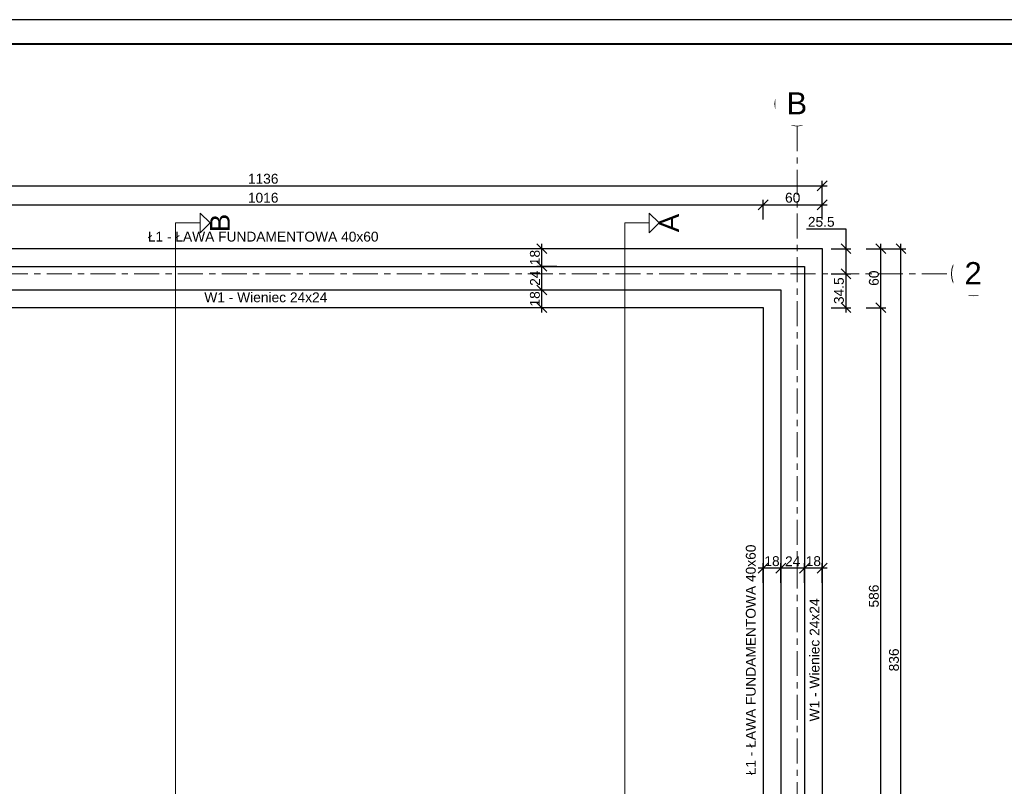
# Model space of a CAD drawing. Header units: centimetres. Extents: x 30569 to 37228, y -36705 to -28476.
# Tile 28 of 29: x 31261 to 32261, y -29255 to -28476. Entities that reach past the tile are written whole.
import ezdxf
from ezdxf.enums import TextEntityAlignment as Align

# ---------------------------------------------------------------- set-up
doc = ezdxf.new("R2010")
doc.units = ezdxf.units.CM
doc.linetypes.add('Linia siatki', pattern=[2.2225, 1.27, -0.3175, 0.3175, -0.3175])
for name, color, linetype in [('A4', 3, 'Continuous'), ('cienka', 1, 'Continuous'), ('konstrukcja', 2, 'Continuous'), ('opis', 1, 'Continuous'), ('Wymiary', 1, 'Continuous')]:
    doc.layers.add(name, color=color, linetype=linetype)
for name, color, linetype, lineweight in [('ramka', 3, 'Continuous', 40), ('S-GRID', 7, 'Continuous', 5), ('S-GRID-IDEN', 7, 'Continuous', 5)]:
    doc.layers.add(name, color=color, linetype=linetype, lineweight=lineweight)
doc.styles.add('Arial_2', font='arial.ttf', dxfattribs={"height": 22.5})
doc.styles.add('Arial_PMR', font='arial.ttf')
doc.styles.get("Standard").update_dxf_attribs({"font": 'arial.ttf'})
doc.dimstyles.new('wymiar', dxfattribs={"dimtxt": 10, "dimasz": 10, "dimexe": 5, "dimexo": 5, "dimgap": 2, "dimtad": 1, "dimtoh": 1, "dimdec": 0, "dimzin": 0, "dimdsep": 46, "dimtxsty": 'Standard', "dimblk": 'OBLIQUE', "dimcen": 0.09, "dimdle": 5, "dimadec": 1, "dimazin": 0, "dimtfac": 1, "dimtdec": 4, "dimtofl": 0, "dimtmove": 0, "dimatfit": 3, "dimfxl": 15, "dimfxlon": 1, "dimtolj": 1, "dimtzin": 0, "dimarcsym": 0})

# ---------------------------------------------------------------- blocks, each defined once
blk = doc.blocks.new('_OBLIQUE')
at = {"color": 0, "linetype": 'ByBlock'}
blk.add_line((-0.5, -0.5), (0.5, 0.5), dxfattribs=at)
blk = doc.blocks.new('*D24')
at = {"layer": 'Defpoints', "color": 0, "transparency": 16777216}
for p in [(32075.9, -28644.4), (30940, -28708.3), (32075.9, -28708.3)]:
    blk.add_point(p, dxfattribs=at)
at = {"layer": 'Wymiary', "color": 0, "lineweight": -2, "transparency": 16777216}
for p, q in [((30940, -28659.4), (30940, -28639.4)), ((32075.9, -28659.4), (32075.9, -28639.4)), ((30935, -28644.4), (32080.9, -28644.4))]:
    blk.add_line(p, q, dxfattribs=at)
at = {"layer": 'Wymiary', "color": 0, "linetype": 'ByBlock', "lineweight": -2, "transparency": 16777216, "xscale": 10, "yscale": 10, "zscale": 10, "rotation": 180}
blk.add_blockref('_OBLIQUE', (30940, -28644.4), dxfattribs=at)
at = {"layer": 'Wymiary', "color": 0, "linetype": 'ByBlock', "lineweight": -2, "transparency": 16777216, "xscale": 10, "yscale": 10, "zscale": 10}
blk.add_blockref('_OBLIQUE', (32075.9, -28644.4), dxfattribs=at)
at = {"layer": 'Wymiary', "color": 0, "transparency": 16777216, "insert": (31507.9, -28637.3), "char_height": 10, "attachment_point": 5}
blk.add_mtext('\\A1;1136', dxfattribs=at)
blk = doc.blocks.new('*D26')
at = {"layer": 'Defpoints', "color": 0, "transparency": 16777216}
for p in [(32015.9, -28663.7), (31000, -28768.3), (32015.9, -28768.3)]:
    blk.add_point(p, dxfattribs=at)
at = {"layer": 'Wymiary', "color": 0, "lineweight": -2, "transparency": 16777216}
for p, q in [((31000, -28678.7), (31000, -28658.7)), ((32015.9, -28678.7), (32015.9, -28658.7)), ((30995, -28663.7), (32020.9, -28663.7))]:
    blk.add_line(p, q, dxfattribs=at)
at = {"layer": 'Wymiary', "color": 0, "linetype": 'ByBlock', "lineweight": -2, "transparency": 16777216, "xscale": 10, "yscale": 10, "zscale": 10, "rotation": 180}
blk.add_blockref('_OBLIQUE', (31000, -28663.7), dxfattribs=at)
at = {"layer": 'Wymiary', "color": 0, "linetype": 'ByBlock', "lineweight": -2, "transparency": 16777216, "xscale": 10, "yscale": 10, "zscale": 10}
blk.add_blockref('_OBLIQUE', (32015.9, -28663.7), dxfattribs=at)
at = {"layer": 'Wymiary', "color": 0, "transparency": 16777216, "insert": (31507.9, -28656.6), "char_height": 10, "attachment_point": 5}
blk.add_mtext('\\A1;1016', dxfattribs=at)
blk = doc.blocks.new('*D27')
at = {"layer": 'Defpoints', "color": 0, "transparency": 16777216}
for p in [(32075.9, -28663.7), (32075.9, -28708.3), (32015.9, -28768.3)]:
    blk.add_point(p, dxfattribs=at)
at = {"layer": 'Wymiary', "color": 0, "lineweight": -2, "transparency": 16777216}
for p, q in [((32015.9, -28678.7), (32015.9, -28658.7)), ((32075.9, -28678.7), (32075.9, -28658.7)), ((32010.9, -28663.7), (32080.9, -28663.7))]:
    blk.add_line(p, q, dxfattribs=at)
at = {"layer": 'Wymiary', "color": 0, "linetype": 'ByBlock', "lineweight": -2, "transparency": 16777216, "xscale": 10, "yscale": 10, "zscale": 10, "rotation": 180}
blk.add_blockref('_OBLIQUE', (32015.9, -28663.7), dxfattribs=at)
at = {"layer": 'Wymiary', "color": 0, "linetype": 'ByBlock', "lineweight": -2, "transparency": 16777216, "xscale": 10, "yscale": 10, "zscale": 10}
blk.add_blockref('_OBLIQUE', (32075.9, -28663.7), dxfattribs=at)
at = {"layer": 'Wymiary', "color": 0, "transparency": 16777216, "insert": (32045.9, -28656.6), "char_height": 10, "attachment_point": 5}
blk.add_mtext('\\A1;60', dxfattribs=at)
blk = doc.blocks.new('*D28')
at = {"layer": 'Defpoints', "color": 0, "transparency": 16777216}
for p in [(32075.9, -28708.3), (32155.9, -28708.3), (32075.9, -29544.2)]:
    blk.add_point(p, dxfattribs=at)
at = {"layer": 'Wymiary', "color": 0, "lineweight": -2, "transparency": 16777216}
for p, q in [((32140.9, -28708.3), (32160.9, -28708.3)), ((32155.9, -29549.2), (32155.9, -28703.3)), ((32140.9, -29544.2), (32160.9, -29544.2))]:
    blk.add_line(p, q, dxfattribs=at)
at = {"layer": 'Wymiary', "color": 0, "linetype": 'ByBlock', "lineweight": -2, "transparency": 16777216, "xscale": 10, "yscale": 10, "zscale": 10}
for p, rotation in [((32155.9, -28708.3), 90), ((32155.9, -29544.2), 270)]:
    blk.add_blockref('_OBLIQUE', p, dxfattribs=dict(at, rotation=rotation))
at = {"layer": 'Wymiary', "color": 0, "transparency": 16777216, "insert": (32148.8, -29126.2), "char_height": 10, "attachment_point": 5, "rotation": 90}
blk.add_mtext('\\A1;836', dxfattribs=at)
blk = doc.blocks.new('*D32')
at = {"layer": 'Defpoints', "color": 0, "transparency": 16777216}
for p in [(32015.9, -28768.3), (32135.5, -28768.3), (31628.3, -29354.3)]:
    blk.add_point(p, dxfattribs=at)
at = {"layer": 'Wymiary', "color": 0, "lineweight": -2, "transparency": 16777216}
for p, q in [((32120.5, -28768.3), (32140.5, -28768.3)), ((32135.5, -29359.3), (32135.5, -28763.3)), ((32120.5, -29354.3), (32140.5, -29354.3))]:
    blk.add_line(p, q, dxfattribs=at)
at = {"layer": 'Wymiary', "color": 0, "linetype": 'ByBlock', "lineweight": -2, "transparency": 16777216, "xscale": 10, "yscale": 10, "zscale": 10}
for p, rotation in [((32135.5, -28768.3), 90), ((32135.5, -29354.3), 270)]:
    blk.add_blockref('_OBLIQUE', p, dxfattribs=dict(at, rotation=rotation))
at = {"layer": 'Wymiary', "color": 0, "transparency": 16777216, "insert": (32128.4, -29061.3), "char_height": 10, "attachment_point": 5, "rotation": 90}
blk.add_mtext('\\A1;586', dxfattribs=at)
blk = doc.blocks.new('*D33')
at = {"layer": 'Defpoints', "color": 0, "transparency": 16777216}
for p in [(32075.9, -28708.3), (32135.5, -28708.3), (32015.9, -28768.3)]:
    blk.add_point(p, dxfattribs=at)
at = {"layer": 'Wymiary', "color": 0, "lineweight": -2, "transparency": 16777216}
for p, q in [((32120.5, -28708.3), (32140.5, -28708.3)), ((32135.5, -28773.3), (32135.5, -28703.3)), ((32120.5, -28768.3), (32140.5, -28768.3))]:
    blk.add_line(p, q, dxfattribs=at)
at = {"layer": 'Wymiary', "color": 0, "linetype": 'ByBlock', "lineweight": -2, "transparency": 16777216, "xscale": 10, "yscale": 10, "zscale": 10}
for p, rotation in [((32135.5, -28708.3), 90), ((32135.5, -28768.3), 270)]:
    blk.add_blockref('_OBLIQUE', p, dxfattribs=dict(at, rotation=rotation))
at = {"layer": 'Wymiary', "color": 0, "transparency": 16777216, "insert": (32128.4, -28738.3), "char_height": 10, "attachment_point": 5, "rotation": 90}
blk.add_mtext('\\A1;60', dxfattribs=at)
blk = doc.blocks.new('Siatka - M_Symbol siatki - okrąg mniejszy-7853319-__-00_00 Przyziemie PB')
at = {"layer": 'S-GRID-IDEN'}
blk.add_circle((0, 0), 0.45, dxfattribs=at)
blk = doc.blocks.new('G$C6D5DEF1F')
at = {"layer": 'S-GRID-IDEN', "xscale": 49.99999999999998, "yscale": 49.99999999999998, "zscale": 49.99999999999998}
for p, rotation in [((1318.1, 1181.1), 180), ((1497.3, 1008.6), 269.9999999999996)]:
    blk.add_blockref('Siatka - M_Symbol siatki - okrąg mniejszy-7853319-__-00_00 Przyziemie PB', p, dxfattribs=dict(at, rotation=rotation))
at = {"layer": 'S-GRID-IDEN', "char_height": 22.5, "attachment_point": 1, "style": 'Arial_2', "bg_fill": 2}
for s, insert, width in [('\\fArial|b0|i0|c238|p34|;B', (1307.3, 1193), 25.654), ('\\fArial|b0|i0|c238|p34|;2', (1488.2, 1020.4), 21.245)]:
    blk.add_mtext(s, dxfattribs=dict(at, insert=insert, width=width))
at = {"layer": 'S-GRID', "color": 9, "linetype": 'Linia siatki', "ltscale": 20, "true_color": 0xc0c0c0}
for p, q in [((1318.1, 1158.6), (1318.1, 45)), ((66.7, 1008.6), (1474.8, 1008.6))]:
    blk.add_line(p, q, dxfattribs=at)
blk = doc.blocks.new('*D39')
at = {"layer": 'Defpoints', "color": 0, "transparency": 16777216}
for p in [(31791.1, -28750.3), (31822.1, -28750.3), (31822.1, -28768.3)]:
    blk.add_point(p, dxfattribs=at)
at = {"layer": 'Wymiary', "color": 0, "lineweight": -2, "transparency": 16777216}
for p, q in [((31806.1, -28750.3), (31786.1, -28750.3)), ((31791.1, -28773.3), (31791.1, -28745.3)), ((31806.1, -28768.3), (31786.1, -28768.3))]:
    blk.add_line(p, q, dxfattribs=at)
at = {"layer": 'Wymiary', "color": 0, "linetype": 'ByBlock', "lineweight": -2, "transparency": 16777216, "xscale": 10, "yscale": 10, "zscale": 10}
for p, rotation in [((31791.1, -28750.3), 90), ((31791.1, -28768.3), 270)]:
    blk.add_blockref('_OBLIQUE', p, dxfattribs=dict(at, rotation=rotation))
at = {"layer": 'Wymiary', "color": 0, "transparency": 16777216, "insert": (31784, -28759.3), "char_height": 10, "attachment_point": 5, "rotation": 90}
blk.add_mtext('\\A1;18', dxfattribs=at)
blk = doc.blocks.new('*D40')
at = {"layer": 'Defpoints', "color": 0, "transparency": 16777216}
for p in [(31791.1, -28726.3), (31822.1, -28726.3), (31822.1, -28750.3)]:
    blk.add_point(p, dxfattribs=at)
at = {"layer": 'Wymiary', "color": 0, "lineweight": -2, "transparency": 16777216}
for p, q in [((31806.1, -28726.3), (31786.1, -28726.3)), ((31791.1, -28755.3), (31791.1, -28721.3)), ((31806.1, -28750.3), (31786.1, -28750.3))]:
    blk.add_line(p, q, dxfattribs=at)
at = {"layer": 'Wymiary', "color": 0, "linetype": 'ByBlock', "lineweight": -2, "transparency": 16777216, "xscale": 10, "yscale": 10, "zscale": 10}
for p, rotation in [((31791.1, -28726.3), 90), ((31791.1, -28750.3), 270)]:
    blk.add_blockref('_OBLIQUE', p, dxfattribs=dict(at, rotation=rotation))
at = {"layer": 'Wymiary', "color": 0, "transparency": 16777216, "insert": (31784.1, -28738.3), "char_height": 10, "attachment_point": 5, "rotation": 90}
blk.add_mtext('\\A1;24', dxfattribs=at)
blk = doc.blocks.new('*D41')
at = {"layer": 'Defpoints', "color": 0, "transparency": 16777216}
for p in [(31791.1, -28708.3), (31822.1, -28708.3), (31822.1, -28726.3)]:
    blk.add_point(p, dxfattribs=at)
at = {"layer": 'Wymiary', "color": 0, "lineweight": -2, "transparency": 16777216}
for p, q in [((31806.1, -28708.3), (31786.1, -28708.3)), ((31791.1, -28731.3), (31791.1, -28703.3)), ((31806.1, -28726.3), (31786.1, -28726.3))]:
    blk.add_line(p, q, dxfattribs=at)
at = {"layer": 'Wymiary', "color": 0, "linetype": 'ByBlock', "lineweight": -2, "transparency": 16777216, "xscale": 10, "yscale": 10, "zscale": 10}
for p, rotation in [((31791.1, -28708.3), 90), ((31791.1, -28726.3), 270)]:
    blk.add_blockref('_OBLIQUE', p, dxfattribs=dict(at, rotation=rotation))
at = {"layer": 'Wymiary', "color": 0, "transparency": 16777216, "insert": (31784, -28717.3), "char_height": 10, "attachment_point": 5, "rotation": 90}
blk.add_mtext('\\A1;18', dxfattribs=at)
blk = doc.blocks.new('*D45')
at = {"layer": 'Defpoints', "color": 0, "transparency": 16777216}
for p in [(32057.9, -29033), (32057.9, -29078.6), (32075.9, -29078.6)]:
    blk.add_point(p, dxfattribs=at)
at = {"layer": 'Wymiary', "color": 0, "lineweight": -2, "transparency": 16777216}
for p, q in [((32057.9, -29048), (32057.9, -29028)), ((32075.9, -29048), (32075.9, -29028)), ((32080.9, -29033), (32052.9, -29033))]:
    blk.add_line(p, q, dxfattribs=at)
at = {"layer": 'Wymiary', "color": 0, "linetype": 'ByBlock', "lineweight": -2, "transparency": 16777216, "xscale": 10, "yscale": 10, "zscale": 10, "rotation": 180}
blk.add_blockref('_OBLIQUE', (32057.9, -29033), dxfattribs=at)
at = {"layer": 'Wymiary', "color": 0, "linetype": 'ByBlock', "lineweight": -2, "transparency": 16777216, "xscale": 10, "yscale": 10, "zscale": 10}
blk.add_blockref('_OBLIQUE', (32075.9, -29033), dxfattribs=at)
at = {"layer": 'Wymiary', "color": 0, "transparency": 16777216, "insert": (32066.9, -29025.9), "char_height": 10, "attachment_point": 5}
blk.add_mtext('\\A1;18', dxfattribs=at)
blk = doc.blocks.new('*D46')
at = {"layer": 'Defpoints', "color": 0, "transparency": 16777216}
for p in [(32033.9, -29033), (32033.9, -29078.6), (32057.9, -29078.6)]:
    blk.add_point(p, dxfattribs=at)
at = {"layer": 'Wymiary', "color": 0, "lineweight": -2, "transparency": 16777216}
for p, q in [((32033.9, -29048), (32033.9, -29028)), ((32057.9, -29048), (32057.9, -29028)), ((32062.9, -29033), (32028.9, -29033))]:
    blk.add_line(p, q, dxfattribs=at)
at = {"layer": 'Wymiary', "color": 0, "linetype": 'ByBlock', "lineweight": -2, "transparency": 16777216, "xscale": 10, "yscale": 10, "zscale": 10, "rotation": 180}
blk.add_blockref('_OBLIQUE', (32033.9, -29033), dxfattribs=at)
at = {"layer": 'Wymiary', "color": 0, "linetype": 'ByBlock', "lineweight": -2, "transparency": 16777216, "xscale": 10, "yscale": 10, "zscale": 10}
blk.add_blockref('_OBLIQUE', (32057.9, -29033), dxfattribs=at)
at = {"layer": 'Wymiary', "color": 0, "transparency": 16777216, "insert": (32045.9, -29026), "char_height": 10, "attachment_point": 5}
blk.add_mtext('\\A1;24', dxfattribs=at)
blk = doc.blocks.new('*D47')
at = {"layer": 'Defpoints', "color": 0, "transparency": 16777216}
for p in [(32015.9, -29033), (32015.9, -29078.6), (32033.9, -29078.6)]:
    blk.add_point(p, dxfattribs=at)
at = {"layer": 'Wymiary', "color": 0, "lineweight": -2, "transparency": 16777216}
for p, q in [((32015.9, -29048), (32015.9, -29028)), ((32033.9, -29048), (32033.9, -29028)), ((32038.9, -29033), (32010.9, -29033))]:
    blk.add_line(p, q, dxfattribs=at)
at = {"layer": 'Wymiary', "color": 0, "linetype": 'ByBlock', "lineweight": -2, "transparency": 16777216, "xscale": 10, "yscale": 10, "zscale": 10, "rotation": 180}
blk.add_blockref('_OBLIQUE', (32015.9, -29033), dxfattribs=at)
at = {"layer": 'Wymiary', "color": 0, "linetype": 'ByBlock', "lineweight": -2, "transparency": 16777216, "xscale": 10, "yscale": 10, "zscale": 10}
blk.add_blockref('_OBLIQUE', (32033.9, -29033), dxfattribs=at)
at = {"layer": 'Wymiary', "color": 0, "transparency": 16777216, "insert": (32024.9, -29025.9), "char_height": 10, "attachment_point": 5}
blk.add_mtext('\\A1;18', dxfattribs=at)
blk = doc.blocks.new('*D59')
at = {"layer": 'Defpoints', "color": 0, "transparency": 16777216}
for p in [(32075.9, -28708.3), (32075.9, -28733.8), (32100, -28733.8)]:
    blk.add_point(p, dxfattribs=at)
at = {"layer": 'Wymiary', "color": 0, "lineweight": -2, "transparency": 16777216}
for p, q in [((32059.8, -28688.3), (32100, -28688.3)), ((32100, -28688.3), (32100, -28708.3)), ((32085, -28708.3), (32105, -28708.3)), ((32100, -28703.3), (32100, -28738.8)), ((32085, -28733.8), (32105, -28733.8))]:
    blk.add_line(p, q, dxfattribs=at)
at = {"layer": 'Wymiary', "color": 0, "linetype": 'ByBlock', "lineweight": -2, "transparency": 16777216, "xscale": 10, "yscale": 10, "zscale": 10}
for p, rotation in [((32100, -28708.3), 90), ((32100, -28733.8), 270)]:
    blk.add_blockref('_OBLIQUE', p, dxfattribs=dict(at, rotation=rotation))
at = {"layer": 'Wymiary', "color": 0, "transparency": 16777216, "insert": (32074.9, -28681.1), "char_height": 10, "attachment_point": 5}
blk.add_mtext('\\A1;25.5', dxfattribs=at)
blk = doc.blocks.new('*D60')
at = {"layer": 'Defpoints', "color": 0, "transparency": 16777216}
for p in [(32075.9, -28733.8), (32015.9, -28768.3), (32100, -28768.3)]:
    blk.add_point(p, dxfattribs=at)
at = {"layer": 'Wymiary', "color": 0, "lineweight": -2, "transparency": 16777216}
for p, q in [((32100, -28728.8), (32100, -28773.3)), ((32085, -28733.8), (32105, -28733.8)), ((32085, -28768.3), (32105, -28768.3))]:
    blk.add_line(p, q, dxfattribs=at)
at = {"layer": 'Wymiary', "color": 0, "linetype": 'ByBlock', "lineweight": -2, "transparency": 16777216, "xscale": 10, "yscale": 10, "zscale": 10}
for p, rotation in [((32100, -28733.8), 90), ((32100, -28768.3), 270)]:
    blk.add_blockref('_OBLIQUE', p, dxfattribs=dict(at, rotation=rotation))
at = {"layer": 'Wymiary', "color": 0, "transparency": 16777216, "insert": (32092.9, -28751), "char_height": 10, "attachment_point": 5, "rotation": 90}
blk.add_mtext('\\A1;34.5', dxfattribs=at)

msp = doc.modelspace()

# ---------------------------------------------------------------- linework, layer by layer
at = {"layer": 'Defpoints'}
msp.add_lwpolyline([(30568.77, -29960.61), (33168.77, -29960.61), (33168.77, -28475.61), (30568.77, -28475.61)], close=True, dxfattribs=at)
at = {"layer": 'konstrukcja'}
for points in [[(30939.98, -28708.25), (32075.88, -28708.25), (32075.88, -29544.15), (31568.33, -29544.15), (31568.33, -29414.33), (31334.53, -29414.33), (31334.53, -29544.15), (30939.98, -29544.15)], [(30957.98, -28726.25), (32057.88, -28726.25), (32057.88, -29526.15), (31586.33, -29526.15), (31586.33, -29396.33), (31316.53, -29396.33), (31316.53, -29526.15), (30957.98, -29526.15)], [(30981.98, -28750.25), (32033.88, -28750.25), (32033.88, -29502.15), (31610.33, -29502.15), (31610.33, -29372.33), (31292.53, -29372.33), (31292.53, -29502.15), (30981.98, -29502.15)], [(30999.98, -28768.25), (32015.88, -28768.25), (32015.88, -29484.15), (31628.33, -29484.15), (31628.33, -29354.33), (31274.53, -29354.33), (31274.53, -29484.15), (30999.98, -29484.15)]]:
    msp.add_lwpolyline(points, close=True, dxfattribs=at)
at = {"layer": 'ramka'}
msp.add_lwpolyline([(30718.77, -29935.61), (33143.77, -29935.61), (33143.77, -28500.61), (30718.77, -28500.61)], close=True, dxfattribs=at)

# ---------------------------------------------------------------- dimensions: what is measured, and where the dimension line sits
at = {"layer": 'Wymiary'}
for base, p1, p2, picture, middle in [((32075.88, -28644.45), (30939.98, -28708.25), (32075.88, -28708.25), '*D24', (31507.93, -28637.34)), ((32015.88, -28663.7), (30999.98, -28768.25), (32015.88, -28768.25), '*D26', (31507.93, -28656.6)), ((32075.88, -28663.7), (32015.88, -28768.25), (32075.88, -28708.25), '*D27', (32045.88, -28656.6))]:
    dim = msp.add_linear_dim(base=base, p1=p1, p2=p2, dimstyle='wymiar', override={"dimdec": 1, "dimrnd": 0.5, "dimzin": 8, "dimtxsty": 'Standard', "dimtmove": 1}, dxfattribs=at)
    dim.commit()
    dim.dimension.update_dxf_attribs({"geometry": picture, "text_midpoint": middle})
for base, p1, p2, override, picture, middle in [((32135.54, -28708.25), (32015.88, -28768.25), (32075.88, -28708.25), {"dimtmove": 1}, '*D33', (32128.43, -28738.25)), ((32155.91, -28708.25), (32075.88, -29544.15), (32075.88, -28708.25), {"dimdec": 1, "dimrnd": 0.5, "dimzin": 8, "dimtxsty": 'Standard', "dimtmove": 1}, '*D28', (32148.8, -29126.2)), ((32135.54, -28768.25), (31628.33, -29354.33), (32015.88, -28768.25), {"dimdec": 1, "dimrnd": 0.5, "dimzin": 8, "dimtxsty": 'Standard', "dimtmove": 1}, '*D32', (32128.43, -29061.29))]:
    dim = msp.add_linear_dim(base=base, p1=p1, p2=p2, angle=90, dimstyle='wymiar', override=override, dxfattribs=at)
    dim.commit()
    dim.dimension.update_dxf_attribs({"geometry": picture, "text_midpoint": middle})

# ---------------------------------------------------------------- next in the draw order: block references
msp.add_blockref('G$C6D5DEF1F', (30732.3, -29742.35), dxfattribs=at)

# ---------------------------------------------------------------- next in the draw order: linework, layer by layer
at = {"layer": 'cienka', "lineweight": 0}
for p, q in [((31444, -28692.2), (31444, -28672.2)), ((31444, -28672.2), (31454, -28682.2)), ((31900.23, -28692.2), (31900.23, -28672.2)), ((31900.23, -28672.2), (31910.23, -28682.2)), ((31419, -28682.2), (31419, -29570.2)), ((31419, -28682.2), (31444, -28682.2)), ((31454, -28682.2), (31444, -28692.2)), ((31875.23, -28682.2), (31875.23, -29570.2)), ((31875.23, -28682.2), (31900.23, -28682.2)), ((31910.23, -28682.2), (31900.23, -28692.2))]:
    msp.add_line(p, q, dxfattribs=at)

# ---------------------------------------------------------------- next in the draw order: texts
at = {"layer": 'A4', "style": 'Arial_PMR', "text_generation_flag": 6}
for s, p in [('B', (31454, -28682.2)), ('A', (31910.23, -28682.2))]:
    msp.add_text(s, height=20, rotation=270, dxfattribs=at).set_placement(p, align=Align.TOP_CENTER)
at = {"layer": 'opis', "char_height": 10, "width": 234.4224, "attachment_point": 2}
for s, insert in [('Ł1 - ŁAWA FUNDAMENTOWA 40x60', (31507.93, -28691.07)), ('W1 - Wieniec 24x24', (31510.64, -28752.74))]:
    msp.add_mtext(s, dxfattribs=dict(at, insert=insert))
at = {"layer": 'opis', "char_height": 10, "width": 234.4224, "attachment_point": 2, "rotation": 90}
for s, insert in [('Ł1 - ŁAWA FUNDAMENTOWA 40x60', (31998.32, -29126.2)), ('W1 - Wieniec 24x24', (32063.11, -29126.2))]:
    msp.add_mtext(s, dxfattribs=dict(at, insert=insert))

# ---------------------------------------------------------------- next in the draw order: dimensions: what is measured, and where the dimension line sits
at = {"layer": 'Wymiary'}
dim = msp.add_linear_dim(base=(32100, -28733.75), p1=(32075.88, -28708.25), p2=(32075.88, -28733.75), angle=270, dimstyle='wymiar', override={"dimdec": 1, "dimrnd": 0.5, "dimtmove": 1}, dxfattribs=at)
dim.commit()
dim.dimension.update_dxf_attribs({"geometry": '*D59', "text_midpoint": (32095.66, -28688.25), "dimtype": 160})
for base, p1, p2, angle, override, picture, middle in [((31791.08, -28708.25), (31822.11, -28726.25), (31822.11, -28708.25), 90, {"dimtmove": 1}, '*D41', (31783.97, -28717.25)), ((31791.08, -28726.25), (31822.11, -28750.25), (31822.11, -28726.25), 90, {"dimtmove": 1}, '*D40', (31784.06, -28738.25)), ((32100, -28768.25), (32075.88, -28733.75), (32015.88, -28768.25), 270, {"dimdec": 1, "dimrnd": 0.5, "dimtmove": 1}, '*D60', (32092.89, -28751))]:
    dim = msp.add_linear_dim(base=base, p1=p1, p2=p2, angle=angle, dimstyle='wymiar', override=override, dxfattribs=at)
    dim.commit()
    dim.dimension.update_dxf_attribs({"geometry": picture, "text_midpoint": middle})
dim = msp.add_linear_dim(base=(31791.08, -28750.25), p1=(31822.11, -28768.25), p2=(31822.11, -28750.25), angle=90, dimstyle='wymiar', dxfattribs=at)
dim.commit()
dim.dimension.update_dxf_attribs({"geometry": '*D39', "text_midpoint": (31783.97, -28759.25)})
for base, p1, p2, picture, middle in [((32015.88, -29033.05), (32033.88, -29078.64), (32015.88, -29078.64), '*D47', (32024.88, -29025.94)), ((32033.88, -29033.05), (32057.88, -29078.64), (32033.88, -29078.64), '*D46', (32045.88, -29026.03))]:
    dim = msp.add_linear_dim(base=base, p1=p1, p2=p2, dimstyle='wymiar', override={"dimtmove": 1}, dxfattribs=at)
    dim.commit()
    dim.dimension.update_dxf_attribs({"geometry": picture, "text_midpoint": middle})
dim = msp.add_linear_dim(base=(32057.88, -29033.05), p1=(32075.88, -29078.64), p2=(32057.88, -29078.64), dimstyle='wymiar', dxfattribs=at)
dim.commit()
dim.dimension.update_dxf_attribs({"geometry": '*D45', "text_midpoint": (32066.88, -29025.94)})

doc.saveas('drawing.dxf')
